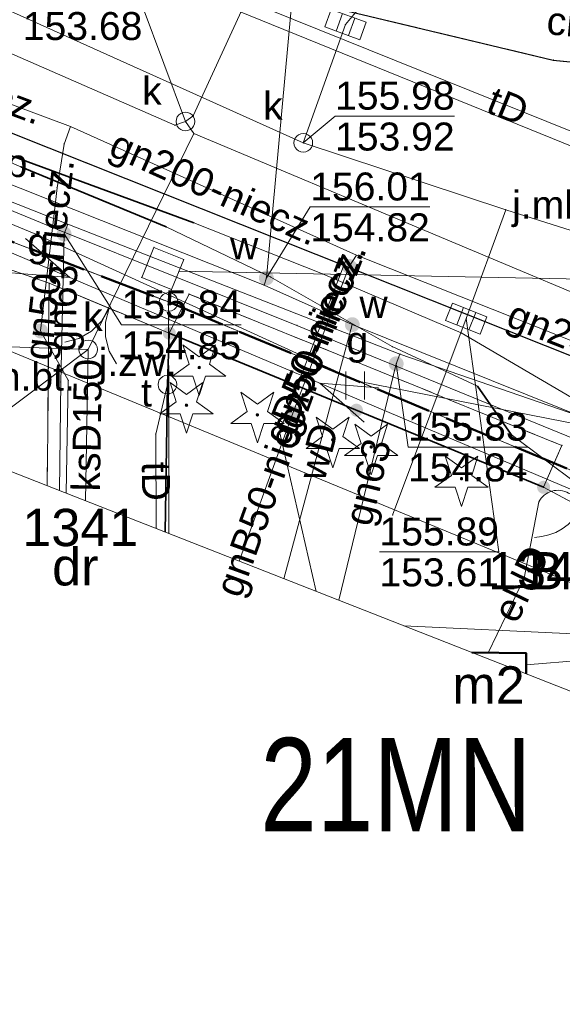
# Model space of a CAD drawing. Header units: metres. Extents: x 6492566 to 6492823, y 5613584 to 5613735.
# Tile 18 of 32: x 6492781 to 6492796, y 5613584 to 5613610. Entities that reach past the tile are written whole.
import ezdxf
from ezdxf.enums import TextEntityAlignment as Align

# ---------------------------------------------------------------- set-up
doc = ezdxf.new("R2010")
doc.units = ezdxf.units.M
for name, pattern in [('L_0_06', [2, 1.5, -0.5]), ('L_2_17', [0]), ('PRZER1-1', [2, 1, -1]), ('PRZER2-1', [3, 2, -1]), ('PRZER3-1', [4, 3, -1])]:
    doc.linetypes.add(name, pattern=pattern)
doc.layers.get('0').update_dxf_attribs({"linetype": 'CONTINUOUS', "lineweight": 18, "true_color": 0x000000})
for name, color, linetype, lineweight in [('GEPPGD', 7, 'CONTINUOUS', 18), ('GESBZO', 7, 'CONTINUOUS', 50), ('GESBZO_O', 7, 'CONTINUOUS', 50), ('GESDZI', 7, 'CONTINUOUS', 18), ('GESDZI_O', 7, 'CONTINUOUS', 18), ('GOSRBG', 7, 'CONTINUOUS', 18), ('GSLKBR', 7, 'CONTINUOUS', 18), ('GSLKFU', 7, 'CONTINUOUS', 18), ('GSLKOG', 7, 'CONTINUOUS', 35), ('GSLKRW', 7, 'CONTINUOUS', 25), ('GSPPRB', 7, 'CONTINUOUS', 18), ('GSSKOA', 7, 'PRZER3-1', 18), ('GSSKOA_O', 7, 'PRZER3-1', 18), ('GSSKOD', 7, 'PRZER2-1', 18), ('GSSKOD_O', 7, 'PRZER2-1', 18), ('GSSUTR', 7, 'PRZER2-1', 18), ('GULLOB', 7, 'CONTINUOUS', 35), ('GUPIWZ', 7, 'CONTINUOUS', 18), ('GUPIWZ_O', 7, 'CONTINUOUS', 18), ('GUPPRZ', 7, 'CONTINUOUS', 18), ('GUPPRZ_O', 7, 'CONTINUOUS', 18), ('GUSIKP', 7, 'CONTINUOUS', 18)]:
    doc.layers.add(name, color=color, linetype=linetype, lineweight=lineweight)
for name, color, linetype, lineweight, true_color in [('GESUZY', 7, 'PRZER1-1', 18, 0x008000), ('GESUZY_O', 7, 'PRZER1-1', 18, 0x008000), ('GSPRDI', 7, 'CONTINUOUS', 18, 0x008000), ('GULEPR', 1, 'CONTINUOUS', 18, 0xff0000), ('GULEPR_O', 1, 'CONTINUOUS', 18, 0xff0000), ('GULGPR', 7, 'CONTINUOUS', 18, 0xbfbf00), ('GULGPR_O', 7, 'CONTINUOUS', 18, 0xbfbf00), ('GULKPR', 7, 'CONTINUOUS', 18, 0x803300), ('GULKPR_O', 7, 'CONTINUOUS', 18, 0x803300), ('GULTPR', 7, 'CONTINUOUS', 18, 0xff9100), ('GULTPR_O', 7, 'CONTINUOUS', 18, 0xff9100), ('GULWPR', 5, 'CONTINUOUS', 18, 0x0000ff), ('GULWPR_O', 5, 'CONTINUOUS', 18, 0x0000ff), ('GUPGUT', 7, 'CONTINUOUS', 18, 0xbfbf00), ('GUPGZA', 7, 'CONTINUOUS', 18, 0xbfbf00), ('GUPGZA_O', 7, 'CONTINUOUS', 18, 0xbfbf00), ('GUPKKS', 7, 'CONTINUOUS', 18, 0x803300), ('GUPKSD', 7, 'CONTINUOUS', 18, 0x803300), ('GUPKSD_O', 7, 'CONTINUOUS', 18, 0x803300), ('GUPWZA', 5, 'CONTINUOUS', 18, 0x0000ff), ('GUPWZA_O', 5, 'CONTINUOUS', 18, 0x0000ff), ('mpzp_linia_zabudowy_nieprzekraczalna', 7, 'L_2_17', 18, 0xd2691e), ('mpzp_linie_rozgraniczajace', 7, 'L_0_06', 50, 0xd2691e)]:
    doc.layers.add(name, color=color, linetype=linetype, lineweight=lineweight, true_color=true_color)
doc.styles.add('Arial', font='Arial.ttf')
doc.styles.add('GEO-INFO', font='Arial')
doc.linetypes.add('L_2_17_SHX', pattern='A,0,-0.25,[5,mdcp Biasa 06 III 2025.shx,S=0.05,R=0,X=0,Y=0],-0.5,[6,mdcp Biasa 06 III 2025.shx,S=0.05,R=0,X=0,Y=0],-0.5,[7,mdcp Biasa 06 III 2025.shx,S=0.05,R=0,X=0,Y=0],-0.5,[8,mdcp Biasa 06 III 2025.shx,S=0.05,R=0,X=0,Y=0],-0.5,-0.5,-0.5,-0.5,-0.5,-0.25', length=4.5)

# ---------------------------------------------------------------- blocks, each defined once
blk = doc.blocks.new('KOLO')
blk.add_hatch(color=0).paths.add_polyline_path([(-0.5, 0), (-0.482963, -0.12941), (-0.433013, -0.25), (-0.353553, -0.353553), (-0.25, -0.433013), (-0.12941, -0.482963), (0, -0.5), (0.12941, -0.482963), (0.25, -0.433013), (0.353553, -0.353553), (0.433013, -0.25), (0.482963, -0.12941), (0.5, 0), (0.482963, 0.12941), (0.433013, 0.25), (0.353553, 0.353553), (0.25, 0.433013), (0.12941, 0.482963), (0, 0.5), (-0.12941, 0.482963), (-0.25, 0.433013), (-0.353553, 0.353553), (-0.433013, 0.25), (-0.482963, 0.12941)])
blk = doc.blocks.new('OKRAG_PELNY')
at = {"color": 0}
blk.add_lwpolyline([(0, 0.5), (0.12941, 0.482963), (0.25, 0.433013), (0.353553, 0.353553), (0.433013, 0.25), (0.482963, 0.12941), (0.5, 0), (0.482963, -0.12941), (0.433013, -0.25), (0.353553, -0.353553), (0.25, -0.433013), (0.12941, -0.482963), (0, -0.5), (-0.12941, -0.482963), (-0.25, -0.433013), (-0.353553, -0.353553), (-0.433013, -0.25), (-0.482963, -0.12941), (-0.5, 0), (-0.482963, 0.12941), (-0.433013, 0.25), (-0.353553, 0.353553), (-0.25, 0.433013), (-0.12941, 0.482963)], close=True, dxfattribs=at)
blk = doc.blocks.new('SUUS05')
at = {"color": 0}
blk.add_lwpolyline([(0.5, -0.25), (-0.5, -0.25), (-0.5, 0.25), (0.5, 0.25)], close=True, dxfattribs=at)
for points in [[(-0.175, -0.25), (-0.175, 0.25)], [(0.175, -0.25), (0.175, 0.25)]]:
    blk.add_lwpolyline(points, dxfattribs=at)
blk = doc.blocks.new('POINT')
at = {"color": 0}
blk.add_point((0, 0), dxfattribs=at)
blk = doc.blocks.new('KTOK04')
at = {"color": 0}
blk.add_lwpolyline([(0, 0), (-0.01711, -0.261052), (-0.068148, -0.517638), (-0.152241, -0.765367), (-0.267949, -1), (-0.413293, -1.217523), (-0.585786, -1.414214), (-0.782477, -1.586707), (-1, -1.732051)], dxfattribs=at)
blk = doc.blocks.new('SPDIP')
blk.add_hatch(color=0).paths.add_polyline_path([(0, -0.09), (0.027812, -0.085595), (0.052901, -0.072812), (0.072812, -0.052901), (0.085595, -0.027812), (0.09, 0), (0.085595, 0.027812), (0.072812, 0.052901), (0.052901, 0.072812), (0.027812, 0.085595), (0, 0.09), (-0.027812, 0.085595), (-0.052901, 0.072812), (-0.072812, 0.052901), (-0.085595, 0.027812), (-0.09, 0), (-0.085595, -0.027812), (-0.072812, -0.052901), (-0.052901, -0.072812), (-0.027812, -0.085595)])
at = {"color": 0}
blk.add_lwpolyline([(0.544942, 0.177062), (1.426676, -0.463555), (0.336792, -0.463555), (0, -1.500096), (-0.336792, -0.463555), (-1.426676, -0.463555), (-0.544942, 0.177062), (-0.881734, 1.213603), (0, 0.572986), (0.881734, 1.213603)], close=True, dxfattribs=at)
blk = doc.blocks.new('SLBRA')
at = {"color": 0}
for points in [[(1.732051, 1), (1.414214, 0.585786), (1, 0.267949), (0.517638, 0.068148), (0, 0)], [(0, 0), (0.517638, -0.068148), (1, -0.267949), (1.414214, -0.585786), (1.732051, -1)]]:
    blk.add_lwpolyline(points, dxfattribs=at)
blk = doc.blocks.new('SUEP1')
at = {"color": 0}
blk.add_lwpolyline([(-1.5, -1), (1.5, 0), (-1.5, 1)], dxfattribs=at)
blk = doc.blocks.new('EPPGS')
at = {"color": 0}
blk.add_lwpolyline([(0, 0.5), (0.154508, 0.475528), (0.293893, 0.404508), (0.404508, 0.293893), (0.475528, 0.154508), (0.5, 0), (0.475528, -0.154508), (0.404508, -0.293893), (0.293893, -0.404508), (0.154508, -0.475528), (0, -0.5), (-0.154508, -0.475528), (-0.293893, -0.404508), (-0.404508, -0.293893), (-0.475528, -0.154508), (-0.5, 0), (-0.475528, 0.154508), (-0.404508, 0.293893), (-0.293893, 0.404508), (-0.154508, 0.475528)], close=True, dxfattribs=at)

msp = doc.modelspace()

# ---------------------------------------------------------------- hatches: boundary and pattern name
at = {"layer": 'GSSUTR', "linetype": 'Continuous', "lineweight": 18}
h = msp.add_hatch(dxfattribs=at)
h.set_pattern_fill('PTTU04', scale=0.5, style=0)
h.set_pattern_definition([(90, (6490000, 5610000), (-2.5, 2.5), [0.75, -4.25]), (90, (6490000.5, 5610000), (-2.5, 2.5), [0.75, -4.25])])
h.paths.add_polyline_path([(6492785.8, 5613602.83), (6492785.27, 5613601.78), (6492795.3, 5613597.65), (6492795.79, 5613598.77)], flags=0)

# ---------------------------------------------------------------- linework, layer by layer
at = {"layer": 'GESBZO', "color": 7, "linetype": 'Continuous', "lineweight": 50, "elevation": 10.18}
msp.add_lwpolyline([(6492793.374, 5613593.222), (6492794.833, 5613593.201), (6492794.83, 5613592.65)], dxfattribs=at)
at = {"layer": 'GESDZI', "color": 7, "linetype": 'Continuous', "lineweight": 18, "elevation": 10.22}
for points in [[(6492817.395, 5613588.384), (6492808.785, 5613592.168), (6492808.786, 5613592.768), (6492805.441, 5613594.169), (6492785.252, 5613602.616), (6492780.941, 5613604.274), (6492776.103, 5613605.919), (6492765.546, 5613610.193), (6492750.941, 5613616.108), (6492734.316, 5613622.599), (6492717.505, 5613629.843), (6492705.319, 5613635.902), (6492694.68, 5613641.356), (6492681.198, 5613647.4), (6492678.56, 5613648.628), (6492678.176, 5613648.975), (6492673.667, 5613651.256), (6492663.793, 5613655.484), (6492656.338, 5613658.589), (6492653.083, 5613659.987), (6492652.445, 5613660.206)], [(6492780.941, 5613604.274), (6492785.252, 5613602.616), (6492785.258, 5613596.411)], [(6492785.258, 5613596.411), (6492785.252, 5613602.616)], [(6492785.252, 5613602.616), (6492805.441, 5613594.169), (6492805.479, 5613588.467)]]:
    msp.add_lwpolyline(points, dxfattribs=at)
at = {"layer": 'GESUZY', "color": 96, "linetype": 'PRZER1-1', "lineweight": 18, "ltscale": 0.5, "true_color": 0x008000, "elevation": 10.08}
for points in [[(6492817.395, 5613588.384), (6492808.785, 5613592.168), (6492808.786, 5613592.768), (6492805.441, 5613594.169), (6492785.252, 5613602.616), (6492780.941, 5613604.274), (6492776.103, 5613605.919), (6492765.546, 5613610.193), (6492750.941, 5613616.108), (6492741.98, 5613619.61), (6492734.316, 5613622.599), (6492717.505, 5613629.843), (6492705.319, 5613635.902), (6492694.68, 5613641.356), (6492681.198, 5613647.4), (6492678.56, 5613648.628), (6492678.176, 5613648.975), (6492673.667, 5613651.256), (6492663.793, 5613655.484), (6492656.338, 5613658.589), (6492653.083, 5613659.987), (6492652.445, 5613660.206)], [(6492781.001, 5613598.083), (6492780.941, 5613604.274), (6492785.252, 5613602.616), (6492785.258, 5613596.411)], [(6492785.258, 5613596.411), (6492785.252, 5613602.616)], [(6492785.252, 5613602.616), (6492805.441, 5613594.169), (6492805.479, 5613588.467)]]:
    msp.add_lwpolyline(points, dxfattribs=at)
at = {"layer": 'GOSRBG', "color": 7, "linetype": 'Continuous', "lineweight": 18, "elevation": 10.04}
msp.add_lwpolyline([(6492817.555, 5613644.538), (6492815.362, 5613734.12), (6492701.054, 5613732.094), (6492651.49, 5613730.982), (6492652.622, 5613647.128), (6492704.994, 5613627.943), (6492817.382, 5613583.79)], close=True, dxfattribs=at)
at = {"layer": 'GSLKBR', "color": 7, "linetype": 'Continuous', "lineweight": 18, "elevation": 10.18}
msp.add_lwpolyline([(6492781, 5613603.49), (6492782.05, 5613603.12), (6492785.27, 5613601.78)], dxfattribs=at)
at = {"layer": 'GSLKFU', "color": 7, "linetype": 'Continuous', "lineweight": 18, "elevation": 10.18}
msp.add_lwpolyline([(6492795.3, 5613597.65), (6492796.33, 5613597.1)], dxfattribs=at)
at = {"layer": 'GSLKOG', "color": 7, "linetype": 'Continuous', "lineweight": 35, "elevation": 10.18}
for points in [[(6492785.27, 5613601.78), (6492785.218, 5613600.401), (6492785.158, 5613596.45)], [(6492785.27, 5613601.78), (6492795.3, 5613597.65)]]:
    msp.add_lwpolyline(points, dxfattribs=at)
at = {"layer": 'GSLKRW', "color": 7, "linetype": 'Continuous', "lineweight": 25, "elevation": 10.18}
msp.add_lwpolyline([(6492750.17, 5613626.06), (6492755.8, 5613623.74), (6492760.65, 5613621.73), (6492772.846, 5613616.716), (6492782.789, 5613612.825), (6492786.139, 5613611.591, 0.033913), (6492790.44, 5613610.32), (6492795.56, 5613609.1), (6492799, 5613608.76), (6492801.81, 5613608.84), (6492803.84, 5613609.1), (6492804.83, 5613609.34), (6492806.24, 5613609.95), (6492807.65, 5613610.73), (6492809.59, 5613612.41), (6492811.26, 5613614.41), (6492812.34, 5613616.02), (6492812.95, 5613617.01), (6492813.57, 5613618.41), (6492814.38, 5613620.65), (6492814.92, 5613622.79), (6492815.19, 5613627.3), (6492815.147, 5613638.863)], format="xyb", dxfattribs=at)
msp.add_lwpolyline([(6492773.69, 5613610.02), (6492781.03, 5613607.15), (6492800.43, 5613599.42), (6492803.58, 5613598.37), (6492805.66, 5613597.95), (6492807.98, 5613597.65), (6492810.5, 5613597.62), (6492812.91, 5613597.78), (6492816.9, 5613597.93), (6492817.422, 5613597.896)], dxfattribs=at)
at = {"layer": 'GSPPRB', "color": 7, "linetype": 'Continuous', "lineweight": 18}
for p in [(6492795.56, 5613609.1, 10.28), (6492785.91, 5613607.61, 10.28), (6492785.418, 5613607.352, 10.28), (6492785.93, 5613607.129, 10.28), (6492782.45, 5613606.85, 10.28), (6492781.293, 5613606.24, 10.28), (6492782.26, 5613605.68, 10.28), (6492794.286, 5613605.09, 10.28), (6492782.55, 5613604.7, 10.28), (6492785.189, 5613604.629, 10.28), (6492785.924, 5613604.741, 10.28), (6492781.696, 5613604.431, 10.28), (6492782.27, 5613604.56, 10.28), (6492784.858, 5613604.08, 10.28), (6492785.656, 5613603.755, 10.28), (6492784.53, 5613603.273, 10.28), (6492785.528, 5613603.442, 10.28), (6492787.987, 5613603.285, 10.28), (6492789.379, 5613603.367, 10.28), (6492782.05, 5613603.12, 10.28), (6492787.81, 5613603.07, 10.28), (6492785.327, 5613602.948, 10.28), (6492785.8, 5613602.83, 10.28), (6492788.69, 5613601.99, 10.28), (6492785.27, 5613601.78, 10.28), (6492793.092, 5613601.786, 10.28), (6492791.245, 5613601.421, 10.28), (6492791.45, 5613601.22, 10.28), (6492782.36, 5613600.47, 10.28), (6492782.56, 5613600.52, 10.28), (6492785.218, 5613600.401, 10.28), (6492790.325, 5613600.493, 10.28), (6492793.529, 5613600.357, 10.28), (6492784.904, 5613599.077, 10.28), (6492788.223, 5613599.149, 10.28), (6492794.435, 5613599.06, 10.28), (6492795.79, 5613598.77, 10.28), (6492795.3, 5613597.65, 10.28), (6492795.522, 5613597.545, 10.28), (6492795.174, 5613597.257, 10.28), (6492791.252, 5613596.903, 10.28), (6492794.775, 5613595.217, 10.28), (6492793.813, 5613593.216, 10.28), (6492794.833, 5613593.201, 10.28), (6492794.831, 5613592.888, 10.28)]:
    msp.add_point(p, dxfattribs=at)
at = {"layer": 'GSSKOA', "color": 7, "linetype": 'PRZER3-1', "lineweight": 18, "ltscale": 0.5, "elevation": 10.18}
for points in [[(6492790.44, 5613610.32), (6492795.56, 5613609.1), (6492799, 5613608.76), (6492801.81, 5613608.84), (6492803.84, 5613609.1), (6492804.83, 5613609.34), (6492806.24, 5613609.95), (6492807.65, 5613610.73), (6492809.59, 5613612.41), (6492811.26, 5613614.41), (6492812.34, 5613616.02), (6492812.95, 5613617.01), (6492813.57, 5613618.41), (6492814.38, 5613620.65), (6492814.92, 5613622.79), (6492815.19, 5613627.3), (6492817.495, 5613623.615)], [(6492817.422, 5613597.896), (6492816.9, 5613597.93), (6492812.91, 5613597.78), (6492810.5, 5613597.62), (6492807.98, 5613597.65), (6492805.66, 5613597.95), (6492803.58, 5613598.37), (6492800.43, 5613599.42), (6492781.03, 5613607.15), (6492773.69, 5613610.02)], [(6492781.995, 5613597.692), (6492782.05, 5613603.12)], [(6492782.05, 5613603.12), (6492785.27, 5613601.78), (6492785.218, 5613600.401), (6492785.158, 5613596.45)]]:
    msp.add_lwpolyline(points, dxfattribs=at)
at = {"layer": 'GSSKOD', "color": 7, "linetype": 'PRZER2-1', "lineweight": 18, "ltscale": 0.5, "elevation": 10.18}
for points in [[(6492805.61, 5613594.8), (6492796.87, 5613598.35), (6492796.33, 5613597.1), (6492795.3, 5613597.65), (6492795.79, 5613598.77), (6492785.8, 5613602.83), (6492785.27, 5613601.78), (6492782.05, 5613603.12), (6492781, 5613603.49), (6492780.98, 5613604.1), (6492780.64, 5613604.97), (6492765.71, 5613610.89)], [(6492807.65, 5613610.73), (6492806.24, 5613609.95), (6492804.83, 5613609.34), (6492803.84, 5613609.1), (6492801.81, 5613608.84), (6492799, 5613608.76), (6492795.56, 5613609.1), (6492790.44, 5613610.32)], [(6492773.69, 5613610.02), (6492781.03, 5613607.15), (6492800.43, 5613599.42), (6492803.58, 5613598.37), (6492805.66, 5613597.95)], [(6492781.995, 5613597.692), (6492782.05, 5613603.12), (6492781, 5613603.49)]]:
    msp.add_lwpolyline(points, dxfattribs=at)
at = {"layer": 'GSSUTR', "color": 7, "linetype": 'PRZER2-1', "lineweight": 18, "ltscale": 0.5, "elevation": 10.1}
msp.add_lwpolyline([(6492795.79, 5613598.77), (6492795.3, 5613597.65), (6492785.27, 5613601.78), (6492785.8, 5613602.83)], close=True, dxfattribs=at)
at = {"layer": 'GULEPR', "color": 1, "linetype": 'Continuous', "lineweight": 18, "true_color": 0xff0000, "elevation": 10.14}
for points in [[(6492671.492, 5613664.564), (6492672.079, 5613664.098), (6492679.739, 5613659.998), (6492690.387, 5613655.177), (6492697.04, 5613651.642), (6492705.213, 5613647.651), (6492714.358, 5613642.985), (6492722.731, 5613639.608), (6492733.506, 5613635.011), (6492735.628, 5613634.033), (6492745.018, 5613629.686), (6492750.541, 5613627.228), (6492761.637, 5613623.011), (6492761.456, 5613622.49), (6492758.68, 5613616.242), (6492758.463, 5613615.73, 0.330388), (6492758.86, 5613614.743), (6492760.625, 5613614.224), (6492766.613, 5613611.796), (6492773.632, 5613609.176), (6492781.042, 5613606.534), (6492785.924, 5613604.741)], [(6492817.402, 5613590.756), (6492800.48, 5613598.504), (6492790.325, 5613600.493), (6492781.696, 5613604.431), (6492764.872, 5613611.38), (6492741.166, 5613620.921), (6492739.09, 5613622.377, -0.311988), (6492737.747, 5613623, -0.717434), (6492738.57, 5613624.12, -0.11981), (6492741.247, 5613622.667, -0.752924), (6492740.147, 5613621.015), (6492737.752, 5613621.971), (6492736.299, 5613622.695)], [(6492793.813, 5613593.216), (6492794.775, 5613595.217), (6492795.174, 5613597.257, -0.430212), (6492795.971, 5613597.491), (6492796.433, 5613597.349), (6492802.293, 5613595.064), (6492803.12, 5613594.6)]]:
    msp.add_lwpolyline(points, format="xyb", dxfattribs=at)
for points in [[(6492817.395, 5613588.453), (6492803.12, 5613594.6), (6492768.79, 5613609.11), (6492750.74, 5613616.41), (6492735.2, 5613622.65), (6492707.44, 5613635.26), (6492675.86, 5613650.22), (6492652.454, 5613659.557)], [(6492730.892, 5613637.638), (6492735.55, 5613636.411), (6492740.17, 5613634.884), (6492745.941, 5613632.753), (6492747.447, 5613631.753), (6492751.338, 5613628.585), (6492751.658, 5613628.147), (6492751.745, 5613627.916), (6492748.532, 5613620.901), (6492748.663, 5613620.841), (6492760.224, 5613615.047), (6492766.209, 5613612.602), (6492771.626, 5613610.415), (6492781.293, 5613606.24), (6492785.189, 5613604.629)], [(6492785.189, 5613604.629), (6492787.987, 5613603.285), (6492791.245, 5613601.421), (6492793.529, 5613600.357), (6492794.435, 5613599.06), (6492796.202, 5613597.744), (6492802.086, 5613595.856), (6492805.968, 5613593.977), (6492808.593, 5613592.917), (6492809.264, 5613592.586), (6492810.193, 5613592.049), (6492810.558, 5613592.104), (6492813.498, 5613590.953), (6492816.712, 5613589.533), (6492817.397, 5613589.214)], [(6492785.924, 5613604.741), (6492789.379, 5613603.367), (6492793.092, 5613601.786), (6492797.345, 5613599.294), (6492807.109, 5613594.559), (6492810.148, 5613593.03), (6492814.066, 5613591.235), (6492817.399, 5613589.756)]]:
    msp.add_lwpolyline(points, dxfattribs=at)
at = {"layer": 'GULGPR', "color": 52, "linetype": 'Continuous', "lineweight": 18, "true_color": 0xbfbf00, "elevation": 10.14}
for points in [[(6492652.407, 5613662.988), (6492663.52, 5613658.4), (6492666.81, 5613657.24), (6492687.07, 5613647.43), (6492695.88, 5613643.22), (6492703.88, 5613639.24), (6492718.65, 5613632.56), (6492725.12, 5613629.54), (6492727.66, 5613628.35), (6492737.38, 5613624.27), (6492761.89, 5613613.08), (6492763.74, 5613612.35), (6492774.47, 5613607.9), (6492782.55, 5613604.7), (6492791.45, 5613601.22), (6492811.47, 5613594.32), (6492817.406, 5613592.295)], [(6492775.39, 5613610.02), (6492782.62, 5613607.32)], [(6492817.401, 5613590.44), (6492802.82, 5613596.2), (6492798.81, 5613597.85), (6492788.69, 5613601.99), (6492782.27, 5613604.56), (6492774.83, 5613607.62)], [(6492782.62, 5613607.32), (6492782.45, 5613606.85), (6492782.26, 5613605.68), (6492781.82, 5613601.84), (6492782.56, 5613600.52), (6492782.503, 5613597.493)], [(6492790.29, 5613603.87), (6492782.62, 5613607.32)], [(6492782.55, 5613604.7), (6492782.45, 5613604.44), (6492782.36, 5613600.47), (6492782.325, 5613597.563)], [(6492788.58, 5613599.64), (6492790.09, 5613603.57), (6492790.29, 5613603.87)], [(6492790.29, 5613603.87), (6492804, 5613598.41), (6492812.52, 5613594.8)], [(6492790.02, 5613603.783), (6492788.223, 5613599.149), (6492789.206, 5613594.859)], [(6492791.45, 5613601.22), (6492791.35, 5613600.96), (6492789.812, 5613594.621)], [(6492788.58, 5613599.64), (6492787.143, 5613595.67)]]:
    msp.add_lwpolyline(points, dxfattribs=at)
at = {"layer": 'GULKPR', "color": 36, "linetype": 'Continuous', "lineweight": 18, "true_color": 0x803300, "elevation": 10.14}
for points in [[(6492731.028, 5613630.846), (6492741.741, 5613626.243), (6492760.049, 5613618.288), (6492765.833, 5613615.673), (6492766.098, 5613615.815), (6492785.418, 5613607.352), (6492785.701, 5613607.452), (6492785.93, 5613607.129), (6492817.411, 5613593.908)], [(6492817.418, 5613596.648), (6492812.925, 5613598.297), (6492800.415, 5613603.148), (6492794.286, 5613605.09), (6492788.861, 5613606.88), (6492762.701, 5613618.659), (6492735.437, 5613629.808)], [(6492785.701, 5613607.452), (6492785.91, 5613607.61), (6492789.74, 5613615.94), (6492790.34, 5613615.92), (6492794.03, 5613615.82), (6492794.6, 5613616.1), (6492795.69, 5613621.09)], [(6492788.861, 5613606.88), (6492789.989, 5613610.051)], [(6492785.93, 5613607.129), (6492783.094, 5613601.345)], [(6492794.286, 5613605.09), (6492793.226, 5613602.171), (6492791.252, 5613596.903)], [(6492800.415, 5613603.148), (6492785.528, 5613603.442)], [(6492800.415, 5613603.148), (6492799.244, 5613593.26), (6492797.121, 5613593.081), (6492796.357, 5613593.017), (6492794.831, 5613592.888)], [(6492783.094, 5613601.345), (6492773.397, 5613601.669), (6492773.379, 5613601.077)], [(6492783.028, 5613597.287), (6492783.094, 5613601.345)], [(6492797.06, 5613593.67), (6492796.097, 5613593.717), (6492791.554, 5613593.937)]]:
    msp.add_lwpolyline(points, dxfattribs=at)
at = {"layer": 'GULLOB', "color": 7, "linetype": 'Continuous', "lineweight": 35, "elevation": 10.12}
for points in [[(6492785.924, 5613604.741), (6492781.042, 5613606.534)], [(6492785.189, 5613604.629), (6492781.293, 5613606.24)], [(6492794.435, 5613599.06), (6492793.529, 5613600.357)]]:
    msp.add_lwpolyline(points, dxfattribs=at)
at = {"layer": 'GULTPR', "color": 30, "linetype": 'Continuous', "lineweight": 18, "true_color": 0xff9100, "elevation": 10.14}
for points in [[(6492771.197, 5613617.214), (6492779.777, 5613613.74), (6492808.916, 5613602.002), (6492817.424, 5613598.601)], [(6492771.05, 5613616.866), (6492783.651, 5613611.829), (6492817.423, 5613598.12)], [(6492785.218, 5613600.401), (6492784.904, 5613599.077), (6492784.921, 5613596.543)]]:
    msp.add_lwpolyline(points, dxfattribs=at)
at = {"layer": 'GULWPR', "color": 5, "linetype": 'Continuous', "lineweight": 18, "true_color": 0x0000ff, "elevation": 10.14}
for points in [[(6492652.416, 5613662.331), (6492655.626, 5613661.024), (6492664.151, 5613657.579), (6492665.259, 5613657.069), (6492677.696, 5613650.82), (6492683.774, 5613647.768), (6492687.012, 5613646.337), (6492699.474, 5613640.52), (6492704.487, 5613637.945), (6492716.594, 5613632.347), (6492724.633, 5613628.635), (6492726.097, 5613627.833), (6492734.383, 5613624.554), (6492744.506, 5613620.441), (6492750.975, 5613617.701), (6492757.632, 5613615.094), (6492762.886, 5613613.047), (6492763.401, 5613612.839), (6492772.701, 5613609.089), (6492773.29, 5613608.837), (6492787.81, 5613603.07), (6492790.172, 5613602.009), (6492813.481, 5613592.642), (6492817.402, 5613590.953)], [(6492787.81, 5613603.07), (6492787.87, 5613603.26), (6492790.85, 5613635.68), (6492791.23, 5613636.68), (6492792.46, 5613636.92)], [(6492790.172, 5613602.009), (6492788.342, 5613595.199)]]:
    msp.add_lwpolyline(points, dxfattribs=at)
at = {"layer": 'GUPPRZ_O', "color": 36, "linetype": 'Continuous', "lineweight": 9, "true_color": 0x803300, "elevation": 10.8, "flags": 128}
for points in [[(6492794.13, 5613611.188), (6492790.927, 5613611.188), (6492789.989, 5613610.051)], [(6492781.343, 5613610.561), (6492784.546, 5613610.561), (6492785.701, 5613607.452)], [(6492792.915, 5613607.598), (6492789.712, 5613607.598), (6492788.861, 5613606.88)], [(6492789.712, 5613607.598), (6492792.915, 5613607.598)], [(6492790.901, 5613595.916), (6492794.104, 5613595.916), (6492793.226, 5613602.171)], [(6492776.526, 5613598.812), (6492779.729, 5613598.812), (6492783.094, 5613601.345)], [(6492790.901, 5613595.916), (6492794.104, 5613595.916)]]:
    msp.add_lwpolyline(points, dxfattribs=at)
at = {"layer": 'GUPPRZ_O', "color": 5, "linetype": 'Continuous', "lineweight": 9, "true_color": 0x0000ff, "elevation": 10.8, "flags": 128}
for points in [[(6492792.25, 5613605.164), (6492789.046, 5613605.164), (6492787.87, 5613603.26)], [(6492789.046, 5613605.164), (6492792.25, 5613605.164)]]:
    msp.add_lwpolyline(points, dxfattribs=at)
at = {"layer": 'GUPPRZ_O', "color": 52, "linetype": 'Continuous', "lineweight": 9, "true_color": 0xbfbf00, "elevation": 10.8, "flags": 128}
for points in [[(6492787.194, 5613602.003), (6492783.991, 5613602.003), (6492782.45, 5613604.44)], [(6492783.991, 5613602.003), (6492787.194, 5613602.003)], [(6492794.87, 5613598.729), (6492791.667, 5613598.729), (6492791.35, 5613600.96)], [(6492791.667, 5613598.729), (6492794.87, 5613598.729)]]:
    msp.add_lwpolyline(points, dxfattribs=at)
at = {"layer": 'GUSIKP', "color": 36, "linetype": 'Continuous', "lineweight": 18, "true_color": 0x803300, "elevation": 10.14}
msp.add_lwpolyline([(6492784.858, 5613604.08), (6492784.53, 5613603.273), (6492785.327, 5613602.948), (6492785.656, 5613603.755)], close=True, dxfattribs=at)
at = {"layer": 'mpzp_linia_zabudowy_nieprzekraczalna', "linetype": 'CONTINUOUS', "lineweight": 18}
msp.add_line((6492817.389, 5613586.263), (6492750.98, 5613613.7), dxfattribs=at)
at = {"layer": 'mpzp_linia_zabudowy_nieprzekraczalna', "linetype": 'L_2_17_SHX', "lineweight": 18}
msp.add_line((6492817.389, 5613586.263), (6492750.98, 5613613.7), dxfattribs=at)
at = {"layer": 'mpzp_linie_rozgraniczajace', "lineweight": 50, "flags": 128}
msp.add_lwpolyline([(6492652.479, 5613657.724), (6492678.176, 5613648.975), (6492678.56, 5613648.628), (6492681.198, 5613647.4), (6492694.68, 5613641.356), (6492705.319, 5613635.902), (6492712.448, 5613632.372), (6492717.505, 5613629.843), (6492734.316, 5613622.599), (6492750.941, 5613616.108), (6492765.546, 5613610.193), (6492778.332, 5613605.157), (6492780.941, 5613604.274), (6492785.252, 5613602.616), (6492805.441, 5613594.169), (6492808.786, 5613592.768), (6492817.1, 5613588.63), (6492817.395, 5613588.508)], dxfattribs=at)

# ---------------------------------------------------------------- block references
at = {"layer": 'GEPPGD', "color": 7, "lineweight": 18, "xscale": 0.5, "yscale": 0.5}
msp.add_blockref('EPPGS', (6492785.252, 5613602.616, 10.24), dxfattribs=at)
at = {"layer": 'GSLKBR', "color": 7, "lineweight": 18, "xscale": 0.7499999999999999, "yscale": 0.75, "rotation": 247.4054088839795}
msp.add_blockref('SLBRA', (6492783.66, 5613602.45, 10.18), dxfattribs=at)
at = {"layer": 'GSLKFU', "color": 7, "lineweight": 18, "xscale": 0.75, "yscale": 0.75, "rotation": 331.8986486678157}
msp.add_blockref('KTOK04', (6492796.33, 5613597.1, 10.18), dxfattribs=at)
at = {"layer": 'GSLKOG', "color": 7, "lineweight": 35, "xscale": 0.35, "yscale": 0.35}
for p in [(6492785.27, 5613601.78, 10.18), (6492785.27, 5613601.78, 10.18), (6492790.285, 5613599.715, 10.18), (6492795.3, 5613597.65, 10.18)]:
    msp.add_blockref('KOLO', p, dxfattribs=at)
at = {"layer": 'GSPRDI', "color": 96, "lineweight": 18, "true_color": 0x008000, "xscale": 0.5, "yscale": 0.5}
for p in [(6492786.07, 5613600.86, 10.12), (6492785.73, 5613599.85, 10.12), (6492787.63, 5613599.59, 10.12), (6492789.65, 5613598.92, 10.12), (6492790.68, 5613598.73, 10.12), (6492793.1, 5613597.88, 10.12)]:
    msp.add_blockref('SPDIP', p, dxfattribs=at)
at = {"layer": 'GULEPR', "color": 1, "lineweight": 18, "true_color": 0xff0000, "xscale": 0.5, "yscale": 0.5}
for p, rotation in [((6492781.916, 5613603.562, 10.15), 337.0880474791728), ((6492789.994, 5613600.148, 10.15), 157.0880474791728)]:
    msp.add_blockref('SUEP1', p, dxfattribs=dict(at, rotation=rotation))
at = {"layer": 'GUPGUT', "color": 52, "lineweight": 18, "true_color": 0xbfbf00, "xscale": 0.4, "yscale": 0.4}
for p in [(6492790.09, 5613603.57, 10.16), (6492781.82, 5613601.84, 10.16), (6492788.58, 5613599.64, 10.16)]:
    msp.add_blockref('KOLO', p, dxfattribs=at)
at = {"layer": 'GUPGZA', "color": 52, "lineweight": 18, "true_color": 0xbfbf00, "xscale": 0.4, "yscale": 0.4}
for p in [(6492782.45, 5613604.44, 10.16), (6492791.35, 5613600.96, 10.16)]:
    msp.add_blockref('KOLO', p, dxfattribs=at)
at = {"layer": 'GUPIWZ', "color": 7, "lineweight": 18, "xscale": 0.4999999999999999, "yscale": 0.5, "rotation": 269.9999974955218}
msp.add_blockref('OKRAG_PELNY', (6492785.218, 5613600.401, 10.18), dxfattribs=at)
at = {"layer": 'GUPKKS', "color": 36, "lineweight": 18, "true_color": 0x803300}
for p, rotation in [((6492789.989, 5613610.051, 10.16), 159.9615040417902), ((6492793.226, 5613602.171, 10.16), 158.2595028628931)]:
    msp.add_blockref('SUUS05', p, dxfattribs=dict(at, rotation=rotation))
at = {"layer": 'GUPKSD', "color": 36, "lineweight": 18, "true_color": 0x803300, "xscale": 0.5, "yscale": 0.5}
for p in [(6492785.701, 5613607.452, 10.16), (6492788.861, 5613606.88, 10.16), (6492783.094, 5613601.345, 10.16)]:
    msp.add_blockref('OKRAG_PELNY', p, dxfattribs=at)
at = {"layer": 'GUPPRZ', "color": 36, "lineweight": 18, "true_color": 0x803300}
for p in [(6492789.989, 5613610.051, 10.16), (6492785.701, 5613607.452, 10.16), (6492788.861, 5613606.88, 10.16), (6492793.226, 5613602.171, 10.16), (6492783.094, 5613601.345, 10.16)]:
    msp.add_blockref('POINT', p, dxfattribs=at)
at = {"layer": 'GUPPRZ', "color": 52, "lineweight": 18, "true_color": 0xbfbf00}
for p in [(6492782.45, 5613604.44, 10.16), (6492791.35, 5613600.96, 10.16)]:
    msp.add_blockref('POINT', p, dxfattribs=at)
at = {"layer": 'GUPPRZ', "color": 5, "lineweight": 18, "true_color": 0x0000ff}
msp.add_blockref('POINT', (6492787.87, 5613603.26, 10.16), dxfattribs=at)
at = {"layer": 'GUPWZA', "color": 5, "lineweight": 18, "true_color": 0x0000ff, "xscale": 0.4, "yscale": 0.4}
msp.add_blockref('KOLO', (6492787.87, 5613603.26, 10.16), dxfattribs=at)
at = {"layer": 'GUPWZA', "color": 5, "lineweight": 18, "true_color": 0x0000ff, "xscale": 0.4, "yscale": 0.4, "rotation": 158.1083097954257}
msp.add_blockref('KOLO', (6492790.172, 5613602.009, 10.16), dxfattribs=at)

# ---------------------------------------------------------------- texts
at = {"layer": 'GESBZO_O', "color": 7, "linetype": 'Continuous', "lineweight": 0, "style": 'GEO-INFO'}
msp.add_text('m2', height=1, dxfattribs=at).set_placement((6492793.824, 5613592.351, 10.8), align=Align.MIDDLE_CENTER)
at = {"layer": 'GESDZI_O', "color": 7, "linetype": 'Continuous', "lineweight": 0, "style": 'GEO-INFO'}
for s, p in [('1341', (6492782.885, 5613596.572, 10.8)), ('1346', (6492795.365, 5613595.412, 10.8))]:
    msp.add_text(s, height=1, dxfattribs=at).set_placement(p, align=Align.MIDDLE_CENTER)
at = {"layer": 'GESUZY_O', "color": 96, "linetype": 'Continuous', "lineweight": 0, "true_color": 0x008000, "style": 'GEO-INFO'}
for s, p in [('dr', (6492782.751, 5613595.518, 10.8)), ('B', (6492795.365, 5613595.412, 10.8))]:
    msp.add_text(s, height=1, dxfattribs=at).set_placement(p, align=Align.MIDDLE_CENTER)
at = {"layer": 'GSSKOA_O', "color": 7, "linetype": 'Continuous', "lineweight": 0, "style": 'GEO-INFO'}
for s, p in [('j.mb.', (6492795.593, 5613605.222, 10.8)), ('j.zw.', (6492784.422, 5613601.004, 10.8))]:
    msp.add_text(s, height=0.75, dxfattribs=at).set_placement(p, align=Align.MIDDLE_CENTER)
at = {"layer": 'GSSKOD_O', "color": 7, "linetype": 'Continuous', "lineweight": 0, "style": 'GEO-INFO'}
msp.add_text('ch.bt.', height=0.75, rotation=354.3554, dxfattribs=at).set_placement((6492796.669, 5613610.061, 10.8), align=Align.MIDDLE)
msp.add_text('ch.kb.', height=0.75, dxfattribs=at).set_placement((6492780.362, 5613606.355, 10.8), align=Align.MIDDLE)
msp.add_text('ch.bt.', height=0.75, dxfattribs=at).set_placement((6492781.458, 5613600.616, 10.8), align=Align.MIDDLE_CENTER)
at = {"layer": 'GULEPR_O', "color": 1, "linetype": 'Continuous', "lineweight": 0, "true_color": 0xff0000, "style": 'GEO-INFO'}
msp.add_text('eND', height=0.75, rotation=64.3227, dxfattribs=at).set_placement((6492794.701, 5613595.064, 10.8), align=Align.MIDDLE)
msp.add_text('eND', height=0.75, rotation=64.3227, dxfattribs=at).set_placement((6492794.701, 5613595.064, 10.8), align=Align.MIDDLE)
at = {"layer": 'GULGPR_O', "color": 52, "linetype": 'Continuous', "lineweight": 0, "true_color": 0xbfbf00, "style": 'GEO-INFO'}
for s, rotation, p in [('gn200-niecz.', 339.5222, (6492779.005, 5613608.67, 10.8)), ('gn200-niecz.', 335.7816, (6492786.455, 5613605.595, 10.8)), ('gn50-niecz.', 68.982, (6492789.335, 5613601.605, 10.8)), ('gn200-niecz.', 338.2851, (6492797.145, 5613601.14, 10.8))]:
    msp.add_text(s, height=0.75, rotation=rotation, dxfattribs=at).set_placement(p, align=Align.MIDDLE)
for s, rotation, p in [('gn50-niecz.', 83.4634, (6492782.04, 5613603.76, 10.8)), ('gD50-niecz.', 68.7979, (6492789.122, 5613601.466, 10.8)), ('gn63', 88.7013, (6492782.405, 5613602.455, 10.8)), ('gnB50-niecz.', 70.1046, (6492787.862, 5613597.655, 10.8)), ('gn63', 76.3638, (6492790.581, 5613597.791, 10.8))]:
    msp.add_text(s, height=0.75, rotation=rotation, dxfattribs=at).set_placement(p, align=Align.MIDDLE_CENTER)
at = {"layer": 'GULKPR_O', "color": 36, "linetype": 'Continuous', "lineweight": 0, "true_color": 0x803300, "style": 'GEO-INFO'}
msp.add_text('ksD150', height=0.75, rotation=89.0708, dxfattribs=at).set_placement((6492783.061, 5613599.316, 10.8), align=Align.MIDDLE_CENTER)
at = {"layer": 'GULTPR_O', "color": 30, "linetype": 'Continuous', "lineweight": 0, "true_color": 0xff9100, "style": 'GEO-INFO'}
for rotation, p in [(338.0601, (6492794.347, 5613607.871, 10.8)), (270.3752, (6492784.913, 5613597.81, 10.8))]:
    msp.add_text('tD', height=0.75, rotation=rotation, dxfattribs=at).set_placement(p, align=Align.MIDDLE_CENTER)
at = {"layer": 'GULWPR_O', "color": 5, "linetype": 'Continuous', "lineweight": 0, "true_color": 0x0000ff, "style": 'GEO-INFO'}
msp.add_text('wD', height=0.75, rotation=74.9614, dxfattribs=at).set_placement((6492789.257, 5613598.604, 10.8), align=Align.MIDDLE_CENTER)
at = {"layer": 'GUPGZA_O', "color": 52, "linetype": 'Continuous', "lineweight": 0, "true_color": 0xbfbf00, "style": 'GEO-INFO'}
for p in [(6492782.044, 5613603.846, 10.8), (6492790.6, 5613601.21, 10.8)]:
    msp.add_text('g', height=0.75, dxfattribs=at).set_placement(p, align=Align.RIGHT)
at = {"layer": 'GUPIWZ_O', "color": 7, "linetype": 'Continuous', "lineweight": 0, "style": 'GEO-INFO'}
msp.add_text('t', height=0.75, dxfattribs=at).set_placement((6492784.803, 5613599.815, 10.8), align=Align.RIGHT)
at = {"layer": 'GUPKSD_O', "color": 36, "linetype": 'Continuous', "lineweight": 0, "true_color": 0x803300, "style": 'GEO-INFO'}
for p in [(6492785.065, 5613607.904, 10.8), (6492788.308, 5613607.501, 10.8), (6492783.483, 5613601.842, 10.8)]:
    msp.add_text('k', height=0.75, dxfattribs=at).set_placement(p, align=Align.RIGHT)
at = {"layer": 'GUPPRZ_O', "color": 36, "linetype": 'Continuous', "lineweight": 0, "true_color": 0x803300, "style": 'GEO-INFO'}
for s, p in [('153.68', (6492781.343, 5613609.638)), ('155.98', (6492789.712, 5613607.771)), ('153.92', (6492789.712, 5613606.676)), ('155.89', (6492790.901, 5613596.089)), ('153.61', (6492790.901, 5613594.994))]:
    msp.add_text(s, height=0.75, dxfattribs=at).set_placement(p)
at = {"layer": 'GUPPRZ_O', "color": 5, "linetype": 'Continuous', "lineweight": 0, "true_color": 0x0000ff, "style": 'GEO-INFO'}
for s, p in [('156.01', (6492789.046, 5613605.337)), ('154.82', (6492789.046, 5613604.242))]:
    msp.add_text(s, height=0.75, dxfattribs=at).set_placement(p)
at = {"layer": 'GUPPRZ_O', "color": 52, "linetype": 'Continuous', "lineweight": 0, "true_color": 0xbfbf00, "style": 'GEO-INFO'}
for s, p in [('155.84', (6492783.991, 5613602.176)), ('154.85', (6492783.991, 5613601.081)), ('155.83', (6492791.667, 5613598.901)), ('154.84', (6492791.667, 5613597.806))]:
    msp.add_text(s, height=0.75, dxfattribs=at).set_placement(p)
at = {"layer": 'GUPWZA_O', "color": 5, "linetype": 'Continuous', "lineweight": 0, "true_color": 0x0000ff, "style": 'GEO-INFO'}
for p in [(6492787.655, 5613603.758, 10.8), (6492791.122, 5613602.184, 10.8)]:
    msp.add_text('w', height=0.75, dxfattribs=at).set_placement(p, align=Align.RIGHT)
at = {"layer": 'mpzp_linie_rozgraniczajace', "style": 'Arial', "width": 0.78}
msp.add_text('21MN', height=2.5, dxfattribs=at).set_placement((6492787.71, 5613590.93), align=Align.TOP_LEFT)

doc.saveas('drawing.dxf')
